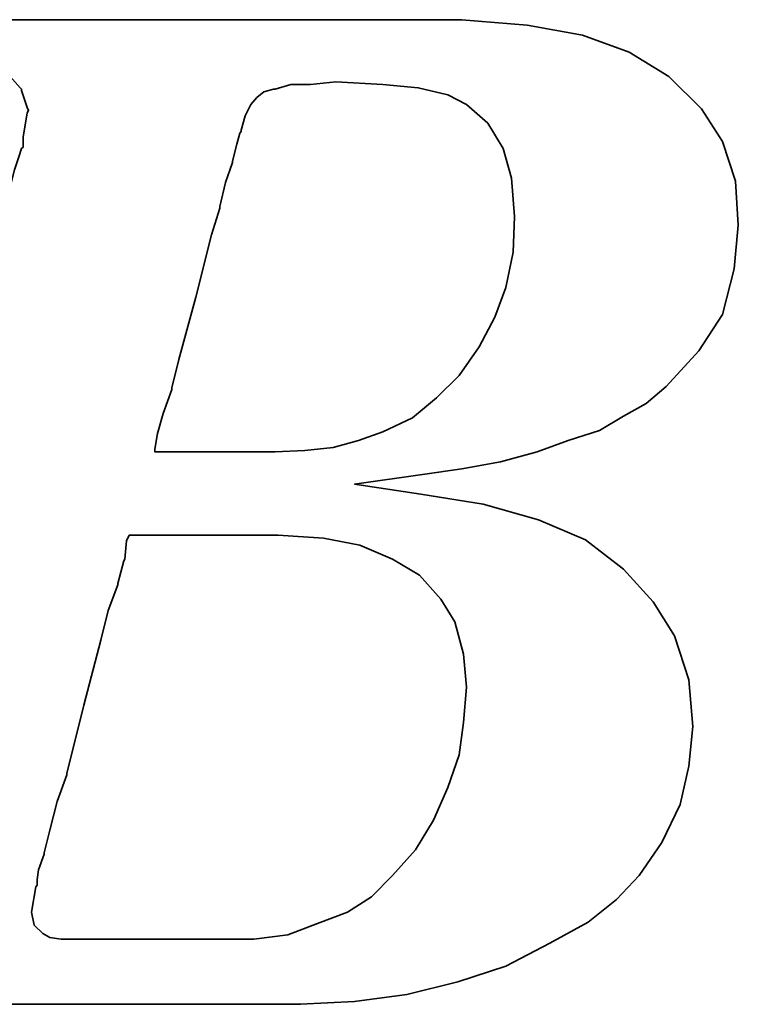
# Model space of a CAD drawing. Header units: inches. Extents: x 6 to 512, y 101 to 384.
# Tile 28 of 47: x 374.73 to 379.85, y 245.7 to 252.72. Entities that reach past the tile are written whole.
import ezdxf

# ---------------------------------------------------------------- set-up
doc = ezdxf.new("R2010")
doc.units = ezdxf.units.IN
doc.layers.add('DIM', color=4, linetype='Continuous')
doc.layers.add('layer 1', color=7, linetype='Continuous')

# ---------------------------------------------------------------- blocks, each defined once
blk = doc.blocks.new('TBI MOTION logo(完整正式版)')
at = {"layer": 'layer 1', "color": 22, "lineweight": 35}
for points, knots in [([(-64.65375, -6.86375), (-64.65375, -6.86375), (-64.84375, -7.29625), (-64.84375, -7.29625), (-64.84375, -7.29625), (-64.84375, -7.29625), (-64.86875, -7.34375), (-64.86875, -7.34375), (-64.86875, -7.34375), (-64.86875, -7.34375), (-64.86875, -7.36875), (-64.86875, -7.36875), (-64.86875, -7.36875), (-64.86875, -7.36875), (-65.15375, -7.65375), (-65.15375, -7.65375), (-65.15375, -7.65375), (-65.15375, -7.65375), (-65.17875, -7.65375), (-65.17875, -7.65375), (-65.17875, -7.65375), (-65.17875, -7.65375), (-65.20375, -7.67875), (-65.20375, -7.67875), (-65.20375, -7.67875), (-65.20375, -7.67875), (-65.58875, -7.87125), (-65.58875, -7.87125), (-65.58875, -7.87125), (-65.58875, -7.87125), (-65.63375, -7.87125), (-65.63375, -7.87125), (-65.63375, -7.87125), (-65.63375, -7.87125), (-65.65875, -7.89375), (-65.65875, -7.89375), (-65.65875, -7.89375), (-65.65875, -7.89375), (-66.09375, -7.94375), (-66.09375, -7.94375), (-66.09375, -7.94375), (-66.09375, -7.94375), (-66.11375, -7.94375), (-66.11375, -7.94375), (-66.11375, -7.94375), (-66.11375, -7.94375), (-66.16375, -7.94375), (-66.16375, -7.94375), (-66.16375, -7.94375), (-66.16375, -7.94375), (-66.30875, -7.94375), (-66.30875, -7.94375), (-66.30875, -7.94375), (-66.30875, -7.94375), (-66.69375, -7.94375), (-66.69375, -7.94375), (-66.69375, -7.94375), (-66.69375, -7.94375), (-67.07375, -7.94375), (-67.07375, -7.94375), (-67.07375, -7.94375), (-67.07375, -7.94375), (-67.12375, -7.94375), (-67.12375, -7.94375), (-67.12375, -7.94375), (-67.12375, -7.94375), (-67.12375, -7.96625), (-67.12375, -7.96625), (-67.12375, -7.96625), (-67.12375, -7.96625), (-67.14875, -7.99125), (-67.14875, -7.99125), (-67.14875, -7.99125), (-67.14875, -7.99125), (-67.24375, -8.34875), (-67.24375, -8.34875), (-67.24375, -8.34875), (-67.24375, -8.34875), (-67.31375, -8.68625), (-67.31375, -8.68625), (-67.31375, -8.68625), (-67.31375, -8.68625), (-67.26875, -8.68625), (-67.26875, -8.68625), (-67.26875, -8.68625), (-67.26875, -8.68625), (-67.07375, -8.68625), (-67.07375, -8.68625), (-67.07375, -8.68625), (-67.07375, -8.68625), (-66.54875, -8.68625), (-66.54875, -8.68625), (-66.54875, -8.68625), (-66.54875, -8.68625), (-65.82625, -8.68625), (-65.82625, -8.68625), (-65.82625, -8.68625), (-65.82625, -8.68625), (-65.01375, -8.68625), (-65.01375, -8.68625), (-65.01375, -8.68625), (-65.01375, -8.68625), (-64.05375, -8.68625), (-64.05375, -8.68625), (-64.05375, -8.68625), (-64.05375, -8.68625), (-62.08375, -8.68625), (-62.08375, -8.68625), (-62.08375, -8.68625), (-62.08375, -8.68625), (-60.06875, -8.68625), (-60.06875, -8.68625), (-60.06875, -8.68625), (-60.06875, -8.68625), (-59.10875, -8.68625), (-59.10875, -8.68625), (-59.10875, -8.68625), (-59.10875, -8.68625), (-58.29375, -8.68625), (-58.29375, -8.68625), (-58.29375, -8.68625), (-58.29375, -8.68625), (-57.57375, -8.68625), (-57.57375, -8.68625), (-57.57375, -8.68625), (-57.57375, -8.68625), (-57.04875, -8.68625), (-57.04875, -8.68625), (-57.04875, -8.68625), (-57.04875, -8.68625), (-56.85375, -8.68625), (-56.85375, -8.68625), (-56.85375, -8.68625), (-56.85375, -8.68625), (-56.70875, -8.68625), (-56.70875, -8.68625), (-56.70875, -8.68625), (-56.70875, -8.68625), (-56.61375, -8.68625), (-56.61375, -8.68625), (-56.61375, -8.68625), (-56.61375, -8.68625), (-56.56875, -8.68625), (-56.56875, -8.68625), (-56.56875, -8.68625), (-56.56875, -8.68625), (-55.65375, -8.63875), (-55.65375, -8.63875), (-55.65375, -8.63875), (-55.65375, -8.63875), (-54.76875, -8.51875), (-54.76875, -8.51875), (-54.76875, -8.51875), (-54.76875, -8.51875), (-53.90375, -8.30375), (-53.90375, -8.30375), (-53.90375, -8.30375), (-53.90375, -8.30375), (-53.08875, -8.03875), (-53.08875, -8.03875), (-53.08875, -8.03875), (-53.08875, -8.03875), (-52.34375, -7.65375), (-52.34375, -7.65375), (-52.34375, -7.65375), (-52.34375, -7.65375), (-51.69875, -7.29625), (-51.69875, -7.29625), (-51.69875, -7.29625), (-51.69875, -7.29625), (-51.21875, -6.91125), (-51.21875, -6.91125), (-51.21875, -6.91125), (-51.21875, -6.91125), (-50.83375, -6.50375), (-50.83375, -6.50375), (-50.83375, -6.50375), (-50.83375, -6.50375), (-50.44875, -5.94875), (-50.44875, -5.94875), (-50.44875, -5.94875), (-50.44875, -5.94875), (-50.13875, -5.30375), (-50.13875, -5.30375), (-50.13875, -5.30375), (-50.13875, -5.30375), (-49.99375, -4.65375), (-49.99375, -4.65375), (-49.99375, -4.65375), (-49.99375, -4.65375), (-49.92375, -3.98375), (-49.92375, -3.98375), (-49.92375, -3.98375), (-49.92375, -3.98375), (-49.99375, -3.19374), (-49.99375, -3.19374), (-49.99375, -3.19374), (-49.99375, -3.19374), (-50.23374, -2.44874), (-50.23374, -2.44874), (-50.23374, -2.44874), (-50.23374, -2.44874), (-50.59375, -1.87374), (-50.59375, -1.87374), (-50.59375, -1.87374), (-50.59375, -1.87374), (-51.09875, -1.31874), (-51.09875, -1.31874), (-51.09875, -1.31874), (-51.09875, -1.31874), (-51.74375, -0.81875), (-51.74375, -0.81875), (-51.74375, -0.81875), (-51.74375, -0.81875), (-52.53875, -0.48125), (-52.53875, -0.48125), (-52.53875, -0.48125), (-52.53875, -0.48125), (-53.47375, -0.21875), (-53.47375, -0.21875), (-53.47375, -0.21875), (-53.47375, -0.21875), (-54.52875, -0.04874), (-54.52875, -0.04874), (-54.52875, -0.04874), (-54.52875, -0.04874), (-55.65375, 0.12125), (-55.65375, 0.12125), (-55.65375, 0.12125), (-55.65375, 0.12125), (-54.50375, 0.28624), (-54.50375, 0.28624), (-54.50375, 0.28624), (-54.50375, 0.28624), (-53.83375, 0.38124), (-53.83375, 0.38124), (-53.83375, 0.38124), (-53.83375, 0.38124), (-53.18375, 0.50125), (-53.18375, 0.50125), (-53.18375, 0.50125), (-53.18375, 0.50125), (-52.55875, 0.66874), (-52.55875, 0.66874), (-52.55875, 0.66874), (-52.55875, 0.66874), (-52.03375, 0.86124), (-52.03375, 0.86124), (-52.03375, 0.86124), (-52.03375, 0.86124), (-51.50374, 1.03124), (-51.50374, 1.03124), (-51.50374, 1.03124), (-51.50374, 1.03124), (-51.09875, 1.27125), (-51.09875, 1.27125), (-51.09875, 1.27125), (-51.09875, 1.27125), (-50.71375, 1.48624), (-50.71375, 1.48624), (-50.71375, 1.48624), (-50.71375, 1.48624), (-50.37625, 1.77625), (-50.37625, 1.77625), (-50.37625, 1.77625), (-50.37625, 1.77625), (-49.82375, 2.37625), (-49.82375, 2.37625), (-49.82375, 2.37625), (-49.82375, 2.37625), (-49.41875, 2.99625), (-49.41875, 2.99625), (-49.41875, 2.99625), (-49.41875, 2.99625), (-49.22375, 3.76625), (-49.22375, 3.76625), (-49.22375, 3.76625), (-49.22375, 3.76625), (-49.15375, 4.50874), (-49.15375, 4.50874), (-49.15375, 4.50874), (-49.15375, 4.50874), (-49.20375, 5.25125), (-49.20375, 5.25125), (-49.20375, 5.25125), (-49.20375, 5.25125), (-49.41875, 5.92625), (-49.41875, 5.92625), (-49.41875, 5.92625), (-49.41875, 5.92625), (-49.77875, 6.47625), (-49.77875, 6.47625), (-49.77875, 6.47625), (-49.77875, 6.47625), (-50.33125, 7.02624), (-50.33125, 7.02624), (-50.33125, 7.02624), (-50.33125, 7.02624), (-51.00125, 7.43625), (-51.00125, 7.43625), (-51.00125, 7.43625), (-51.00125, 7.43625), (-51.79375, 7.72625), (-51.79375, 7.72625), (-51.79375, 7.72625), (-51.79375, 7.72625), (-52.72875, 7.89124), (-52.72875, 7.89124), (-52.72875, 7.89124), (-52.72875, 7.89124), (-53.83375, 7.98625), (-53.83375, 7.98625), (-53.83375, 7.98625), (-53.83375, 7.98625), (-53.92875, 7.98625), (-53.92875, 7.98625), (-53.92875, 7.98625), (-53.92875, 7.98625), (-54.26375, 7.98625), (-54.26375, 7.98625), (-54.26375, 7.98625), (-54.26375, 7.98625), (-54.74375, 7.98625), (-54.74375, 7.98625), (-54.74375, 7.98625), (-54.74375, 7.98625), (-55.36875, 7.98625), (-55.36875, 7.98625), (-55.36875, 7.98625), (-55.36875, 7.98625), (-56.13375, 7.98625), (-56.13375, 7.98625), (-56.13375, 7.98625), (-56.13375, 7.98625), (-56.94875, 7.98625), (-56.94875, 7.98625), (-56.94875, 7.98625), (-56.94875, 7.98625), (-58.77625, 7.98625), (-58.77625, 7.98625), (-58.77625, 7.98625), (-58.77625, 7.98625), (-60.59875, 7.98625), (-60.59875, 7.98625), (-60.59875, 7.98625), (-60.59875, 7.98625), (-61.41375, 7.98625), (-61.41375, 7.98625), (-61.41375, 7.98625), (-61.41375, 7.98625), (-62.17875, 7.98625), (-62.17875, 7.98625), (-62.17875, 7.98625), (-62.17875, 7.98625), (-62.80375, 7.98625), (-62.80375, 7.98625), (-62.80375, 7.98625), (-62.80375, 7.98625), (-63.30625, 7.98625), (-63.30625, 7.98625), (-63.30625, 7.98625), (-63.30625, 7.98625), (-63.57375, 7.98625), (-63.57375, 7.98625), (-63.57375, 7.98625), (-63.57375, 7.98625), (-63.57375, 7.96375), (-63.57375, 7.96375), (-63.57375, 7.96375), (-63.57375, 7.96375), (-63.59875, 7.94125), (-63.59875, 7.94125), (-63.59875, 7.94125), (-63.59875, 7.94125), (-63.69375, 7.55625), (-63.69375, 7.55625), (-63.69375, 7.55625), (-63.69375, 7.55625), (-63.76375, 7.24624), (-63.76375, 7.24624), (-63.76375, 7.24624), (-63.76375, 7.24624), (-63.23875, 7.24624), (-63.23875, 7.24624), (-63.23875, 7.24624), (-63.23875, 7.24624), (-62.75875, 7.24624), (-62.75875, 7.24624), (-62.75875, 7.24624), (-62.75875, 7.24624), (-62.61125, 7.24624), (-62.61125, 7.24624), (-62.61125, 7.24624), (-62.61125, 7.24624), (-62.56625, 7.24624), (-62.56625, 7.24624), (-62.56625, 7.24624), (-62.56625, 7.24624), (-62.22875, 7.24624), (-62.22875, 7.24624), (-62.22875, 7.24624), (-62.22875, 7.24624), (-62.20375, 7.24624), (-62.20375, 7.24624), (-62.20375, 7.24624), (-62.20375, 7.24624), (-62.17875, 7.21875), (-62.17875, 7.21875), (-62.17875, 7.21875), (-62.17875, 7.21875), (-61.96375, 7.17125), (-61.96375, 7.17125), (-61.96375, 7.17125), (-61.96375, 7.17125), (-61.72375, 7.12624), (-61.72375, 7.12624), (-61.72375, 7.12624), (-61.72375, 7.12624), (-61.70375, 7.12624), (-61.70375, 7.12624), (-61.70375, 7.12624), (-61.70375, 7.12624), (-61.55875, 7.07624), (-61.55875, 7.07624), (-61.55875, 7.07624), (-61.55875, 7.07624), (-61.50875, 7.07624), (-61.50875, 7.07624), (-61.50875, 7.07624), (-61.50875, 7.07624), (-61.48375, 7.02624), (-61.48375, 7.02624), (-61.48375, 7.02624), (-61.48375, 7.02624), (-61.31875, 6.83375), (-61.31875, 6.83375), (-61.31875, 6.83375), (-61.31875, 6.83375), (-61.29375, 6.81125), (-61.29375, 6.81125), (-61.29375, 6.81125), (-61.29375, 6.81125), (-61.29375, 6.78625), (-61.29375, 6.78625), (-61.29375, 6.78625), (-61.29375, 6.78625), (-61.19875, 6.50124), (-61.19875, 6.50124), (-61.19875, 6.50124), (-61.19875, 6.50124), (-61.17375, 6.45124), (-61.17375, 6.45124), (-61.17375, 6.45124), (-61.17375, 6.45124), (-61.19875, 6.40625), (-61.19875, 6.40625), (-61.19875, 6.40625), (-61.19875, 6.40625), (-61.26875, 5.99624), (-61.26875, 5.99624), (-61.26875, 5.99624), (-61.26875, 5.99624), (-61.26875, 5.85125), (-61.26875, 5.85125), (-61.26875, 5.85125), (-61.26875, 5.85125), (-61.26875, 5.82625), (-61.26875, 5.82625), (-61.26875, 5.82625), (-61.26875, 5.82625), (-61.29375, 5.80625), (-61.29375, 5.80625), (-61.29375, 5.80625), (-61.29375, 5.80625), (-61.34125, 5.66125), (-61.34125, 5.66125), (-61.34125, 5.66125), (-61.34125, 5.66125), (-61.41375, 5.44625), (-61.41375, 5.44625), (-61.41375, 5.44625), (-61.41375, 5.44625), (-61.48375, 5.15625), (-61.48375, 5.15625), (-61.48375, 5.15625), (-61.48375, 5.15625), (-61.58375, 4.82124), (-61.58375, 4.82124), (-61.58375, 4.82124), (-61.58375, 4.82124), (-61.79875, 4.00375), (-61.79875, 4.00375), (-61.79875, 4.00375), (-61.79875, 4.00375), (-62.05875, 2.99625), (-62.05875, 2.99625), (-62.05875, 2.99625), (-62.05875, 2.99625), (-62.34875, 1.91625), (-62.34875, 1.91625), (-62.34875, 1.91625), (-62.34875, 1.91625), (-62.97375, -0.41124), (-62.97375, -0.41124), (-62.97375, -0.41124), (-62.97375, -0.41124), (-63.59875, -2.75875), (-63.59875, -2.75875), (-63.59875, -2.75875), (-63.59875, -2.75875), (-63.88375, -3.86374), (-63.88375, -3.86374), (-63.88375, -3.86374), (-63.88375, -3.86374), (-64.14875, -4.82374), (-64.14875, -4.82374), (-64.14875, -4.82374), (-64.14875, -4.82374), (-64.36375, -5.64125), (-64.36375, -5.64125), (-64.36375, -5.64125), (-64.36375, -5.64125), (-64.43625, -5.97625), (-64.43625, -5.97625), (-64.43625, -5.97625), (-64.43625, -5.97625), (-64.50875, -6.28625), (-64.50875, -6.28625), (-64.50875, -6.28625), (-64.50875, -6.28625), (-64.50875, -6.30875), (-64.50875, -6.30875), (-64.50875, -6.30875), (-64.50875, -6.30875), (-64.57875, -6.50375), (-64.57875, -6.50375), (-64.57875, -6.50375), (-64.57875, -6.50375), (-64.62875, -6.69625), (-64.62875, -6.69625), (-64.62875, -6.69625), (-64.62875, -6.69625), (-64.62875, -6.76875), (-64.62875, -6.76875), (-64.62875, -6.76875), (-64.62875, -6.76875), (-64.62875, -6.81375), (-64.62875, -6.81375), (-64.62875, -6.81375), (-64.62875, -6.81375), (-64.62875, -6.83875), (-64.62875, -6.83875), (-64.62875, -6.83875), (-64.62875, -6.83875), (-64.65375, -6.86375), (-64.65375, -6.86375)], [0, 0, 0, 0, 0.00719424, 0.00719424, 0.00719424, 0.00719424, 0.01438849, 0.01438849, 0.01438849, 0.01438849, 0.02158273, 0.02158273, 0.02158273, 0.02158273, 0.02877698, 0.02877698, 0.02877698, 0.02877698, 0.03597122, 0.03597122, 0.03597122, 0.03597122, 0.04316547, 0.04316547, 0.04316547, 0.04316547, 0.05035971, 0.05035971, 0.05035971, 0.05035971, 0.05755396, 0.05755396, 0.05755396, 0.05755396, 0.0647482, 0.0647482, 0.0647482, 0.0647482, 0.07194245, 0.07194245, 0.07194245, 0.07194245, 0.07913669, 0.07913669, 0.07913669, 0.07913669, 0.08633094, 0.08633094, 0.08633094, 0.08633094, 0.09352518, 0.09352518, 0.09352518, 0.09352518, 0.10071942, 0.10071942, 0.10071942, 0.10071942, 0.10791367, 0.10791367, 0.10791367, 0.10791367, 0.11510791, 0.11510791, 0.11510791, 0.11510791, 0.12230216, 0.12230216, 0.12230216, 0.12230216, 0.1294964, 0.1294964, 0.1294964, 0.1294964, 0.13669065, 0.13669065, 0.13669065, 0.13669065, 0.14388489, 0.14388489, 0.14388489, 0.14388489, 0.15107914, 0.15107914, 0.15107914, 0.15107914, 0.15827338, 0.15827338, 0.15827338, 0.15827338, 0.16546763, 0.16546763, 0.16546763, 0.16546763, 0.17266187, 0.17266187, 0.17266187, 0.17266187, 0.17985612, 0.17985612, 0.17985612, 0.17985612, 0.18705036, 0.18705036, 0.18705036, 0.18705036, 0.1942446, 0.1942446, 0.1942446, 0.1942446, 0.20143885, 0.20143885, 0.20143885, 0.20143885, 0.20863309, 0.20863309, 0.20863309, 0.20863309, 0.21582734, 0.21582734, 0.21582734, 0.21582734, 0.22302158, 0.22302158, 0.22302158, 0.22302158, 0.23021583, 0.23021583, 0.23021583, 0.23021583, 0.23741007, 0.23741007, 0.23741007, 0.23741007, 0.24460432, 0.24460432, 0.24460432, 0.24460432, 0.25179856, 0.25179856, 0.25179856, 0.25179856, 0.25899281, 0.25899281, 0.25899281, 0.25899281, 0.26618705, 0.26618705, 0.26618705, 0.26618705, 0.27338129, 0.27338129, 0.27338129, 0.27338129, 0.28057554, 0.28057554, 0.28057554, 0.28057554, 0.28776978, 0.28776978, 0.28776978, 0.28776978, 0.29496403, 0.29496403, 0.29496403, 0.29496403, 0.30215827, 0.30215827, 0.30215827, 0.30215827, 0.30935252, 0.30935252, 0.30935252, 0.30935252, 0.31654676, 0.31654676, 0.31654676, 0.31654676, 0.32374101, 0.32374101, 0.32374101, 0.32374101, 0.33093525, 0.33093525, 0.33093525, 0.33093525, 0.3381295, 0.3381295, 0.3381295, 0.3381295, 0.34532374, 0.34532374, 0.34532374, 0.34532374, 0.35251799, 0.35251799, 0.35251799, 0.35251799, 0.35971223, 0.35971223, 0.35971223, 0.35971223, 0.36690647, 0.36690647, 0.36690647, 0.36690647, 0.37410072, 0.37410072, 0.37410072, 0.37410072, 0.38129496, 0.38129496, 0.38129496, 0.38129496, 0.38848921, 0.38848921, 0.38848921, 0.38848921, 0.39568345, 0.39568345, 0.39568345, 0.39568345, 0.4028777, 0.4028777, 0.4028777, 0.4028777, 0.41007194, 0.41007194, 0.41007194, 0.41007194, 0.41726619, 0.41726619, 0.41726619, 0.41726619, 0.42446043, 0.42446043, 0.42446043, 0.42446043, 0.43165468, 0.43165468, 0.43165468, 0.43165468, 0.43884892, 0.43884892, 0.43884892, 0.43884892, 0.44604317, 0.44604317, 0.44604317, 0.44604317, 0.45323741, 0.45323741, 0.45323741, 0.45323741, 0.46043165, 0.46043165, 0.46043165, 0.46043165, 0.4676259, 0.4676259, 0.4676259, 0.4676259, 0.47482014, 0.47482014, 0.47482014, 0.47482014, 0.48201439, 0.48201439, 0.48201439, 0.48201439, 0.48920863, 0.48920863, 0.48920863, 0.48920863, 0.49640288, 0.49640288, 0.49640288, 0.49640288, 0.50359712, 0.50359712, 0.50359712, 0.50359712, 0.51079137, 0.51079137, 0.51079137, 0.51079137, 0.51798561, 0.51798561, 0.51798561, 0.51798561, 0.52517986, 0.52517986, 0.52517986, 0.52517986, 0.5323741, 0.5323741, 0.5323741, 0.5323741, 0.53956835, 0.53956835, 0.53956835, 0.53956835, 0.54676259, 0.54676259, 0.54676259, 0.54676259, 0.55395683, 0.55395683, 0.55395683, 0.55395683, 0.56115108, 0.56115108, 0.56115108, 0.56115108, 0.56834532, 0.56834532, 0.56834532, 0.56834532, 0.57553957, 0.57553957, 0.57553957, 0.57553957, 0.58273381, 0.58273381, 0.58273381, 0.58273381, 0.58992806, 0.58992806, 0.58992806, 0.58992806, 0.5971223, 0.5971223, 0.5971223, 0.5971223, 0.60431655, 0.60431655, 0.60431655, 0.60431655, 0.61151079, 0.61151079, 0.61151079, 0.61151079, 0.61870504, 0.61870504, 0.61870504, 0.61870504, 0.62589928, 0.62589928, 0.62589928, 0.62589928, 0.63309353, 0.63309353, 0.63309353, 0.63309353, 0.64028777, 0.64028777, 0.64028777, 0.64028777, 0.64748201, 0.64748201, 0.64748201, 0.64748201, 0.65467626, 0.65467626, 0.65467626, 0.65467626, 0.6618705, 0.6618705, 0.6618705, 0.6618705, 0.66906475, 0.66906475, 0.66906475, 0.66906475, 0.67625899, 0.67625899, 0.67625899, 0.67625899, 0.68345324, 0.68345324, 0.68345324, 0.68345324, 0.69064748, 0.69064748, 0.69064748, 0.69064748, 0.69784173, 0.69784173, 0.69784173, 0.69784173, 0.70503597, 0.70503597, 0.70503597, 0.70503597, 0.71223022, 0.71223022, 0.71223022, 0.71223022, 0.71942446, 0.71942446, 0.71942446, 0.71942446, 0.72661871, 0.72661871, 0.72661871, 0.72661871, 0.73381295, 0.73381295, 0.73381295, 0.73381295, 0.74100719, 0.74100719, 0.74100719, 0.74100719, 0.74820144, 0.74820144, 0.74820144, 0.74820144, 0.75539568, 0.75539568, 0.75539568, 0.75539568, 0.76258993, 0.76258993, 0.76258993, 0.76258993, 0.76978417, 0.76978417, 0.76978417, 0.76978417, 0.77697842, 0.77697842, 0.77697842, 0.77697842, 0.78417266, 0.78417266, 0.78417266, 0.78417266, 0.79136691, 0.79136691, 0.79136691, 0.79136691, 0.79856115, 0.79856115, 0.79856115, 0.79856115, 0.8057554, 0.8057554, 0.8057554, 0.8057554, 0.81294964, 0.81294964, 0.81294964, 0.81294964, 0.82014388, 0.82014388, 0.82014388, 0.82014388, 0.82733813, 0.82733813, 0.82733813, 0.82733813, 0.83453237, 0.83453237, 0.83453237, 0.83453237, 0.84172662, 0.84172662, 0.84172662, 0.84172662, 0.84892086, 0.84892086, 0.84892086, 0.84892086, 0.85611511, 0.85611511, 0.85611511, 0.85611511, 0.86330935, 0.86330935, 0.86330935, 0.86330935, 0.8705036, 0.8705036, 0.8705036, 0.8705036, 0.87769784, 0.87769784, 0.87769784, 0.87769784, 0.88489209, 0.88489209, 0.88489209, 0.88489209, 0.89208633, 0.89208633, 0.89208633, 0.89208633, 0.89928058, 0.89928058, 0.89928058, 0.89928058, 0.90647482, 0.90647482, 0.90647482, 0.90647482, 0.91366906, 0.91366906, 0.91366906, 0.91366906, 0.92086331, 0.92086331, 0.92086331, 0.92086331, 0.92805755, 0.92805755, 0.92805755, 0.92805755, 0.9352518, 0.9352518, 0.9352518, 0.9352518, 0.94244604, 0.94244604, 0.94244604, 0.94244604, 0.94964029, 0.94964029, 0.94964029, 0.94964029, 0.95683453, 0.95683453, 0.95683453, 0.95683453, 0.96402878, 0.96402878, 0.96402878, 0.96402878, 0.97122302, 0.97122302, 0.97122302, 0.97122302, 0.97841727, 0.97841727, 0.97841727, 0.97841727, 0.98561151, 0.98561151, 0.98561151, 0.98561151, 0.99280576, 0.99280576, 0.99280576, 0.99280576, 1, 1, 1, 1]), ([(-57.50375, 6.35625), (-57.50375, 6.35625), (-57.57375, 6.11625), (-57.57375, 6.11625), (-57.57375, 6.11625), (-57.57375, 6.11625), (-57.57375, 6.09125), (-57.57375, 6.09125), (-57.57375, 6.09125), (-57.57375, 6.09125), (-57.59875, 6.06625), (-57.59875, 6.06625), (-57.59875, 6.06625), (-57.59875, 6.06625), (-57.64875, 5.87625), (-57.64875, 5.87625), (-57.64875, 5.87625), (-57.64875, 5.87625), (-57.71875, 5.58875), (-57.71875, 5.58875), (-57.71875, 5.58875), (-57.71875, 5.58875), (-57.71875, 5.56625), (-57.71875, 5.56625), (-57.71875, 5.56625), (-57.71875, 5.56625), (-57.83875, 5.23125), (-57.83875, 5.23125), (-57.83875, 5.23125), (-57.83875, 5.23125), (-57.93625, 4.82124), (-57.93625, 4.82124), (-57.93625, 4.82124), (-57.93625, 4.82124), (-57.93625, 4.79624), (-57.93625, 4.79624), (-57.93625, 4.79624), (-57.93625, 4.79624), (-58.07875, 4.34125), (-58.07875, 4.34125), (-58.07875, 4.34125), (-58.07875, 4.34125), (-58.34375, 3.28625), (-58.34375, 3.28625), (-58.34375, 3.28625), (-58.34375, 3.28625), (-58.62875, 2.23124), (-58.62875, 2.23124), (-58.62875, 2.23124), (-58.62875, 2.23124), (-58.74875, 1.75125), (-58.74875, 1.75125), (-58.74875, 1.75125), (-58.74875, 1.75125), (-58.74875, 1.72625), (-58.74875, 1.72625), (-58.74875, 1.72625), (-58.74875, 1.72625), (-58.89375, 1.31625), (-58.89375, 1.31625), (-58.89375, 1.31625), (-58.89375, 1.31625), (-58.98875, 0.98124), (-58.98875, 0.98124), (-58.98875, 0.98124), (-58.98875, 0.98124), (-59.03875, 0.71625), (-59.03875, 0.71625), (-59.03875, 0.71625), (-59.03875, 0.71625), (-59.03875, 0.66874), (-59.03875, 0.66874), (-59.03875, 0.66874), (-59.03875, 0.66874), (-58.91875, 0.66874), (-58.91875, 0.66874), (-58.91875, 0.66874), (-58.91875, 0.66874), (-58.53375, 0.66874), (-58.53375, 0.66874), (-58.53375, 0.66874), (-58.53375, 0.66874), (-58.10375, 0.66874), (-58.10375, 0.66874), (-58.10375, 0.66874), (-58.10375, 0.66874), (-57.66875, 0.66874), (-57.66875, 0.66874), (-57.66875, 0.66874), (-57.66875, 0.66874), (-57.33375, 0.66874), (-57.33375, 0.66874), (-57.33375, 0.66874), (-57.33375, 0.66874), (-57.09375, 0.66874), (-57.09375, 0.66874), (-57.09375, 0.66874), (-57.09375, 0.66874), (-56.99875, 0.66874), (-56.99875, 0.66874), (-56.99875, 0.66874), (-56.99875, 0.66874), (-56.49375, 0.69374), (-56.49375, 0.69374), (-56.49375, 0.69374), (-56.49375, 0.69374), (-56.01375, 0.74374), (-56.01375, 0.74374), (-56.01375, 0.74374), (-56.01375, 0.74374), (-55.58375, 0.86124), (-55.58375, 0.86124), (-55.58375, 0.86124), (-55.58375, 0.86124), (-55.17375, 1.00624), (-55.17375, 1.00624), (-55.17375, 1.00624), (-55.17375, 1.00624), (-54.67375, 1.24625), (-54.67375, 1.24625), (-54.67375, 1.24625), (-54.67375, 1.24625), (-54.26375, 1.58124), (-54.26375, 1.58124), (-54.26375, 1.58124), (-54.26375, 1.58124), (-53.87875, 1.96374), (-53.87875, 1.96374), (-53.87875, 1.96374), (-53.87875, 1.96374), (-53.54375, 2.44625), (-53.54375, 2.44625), (-53.54375, 2.44625), (-53.54375, 2.44625), (-53.27875, 2.95125), (-53.27875, 2.95125), (-53.27875, 2.95125), (-53.27875, 2.95125), (-53.08875, 3.45124), (-53.08875, 3.45124), (-53.08875, 3.45124), (-53.08875, 3.45124), (-52.96875, 4.05124), (-52.96875, 4.05124), (-52.96875, 4.05124), (-52.96875, 4.05124), (-52.94375, 4.65125), (-52.94375, 4.65125), (-52.94375, 4.65125), (-52.94375, 4.65125), (-52.99375, 5.30125), (-52.99375, 5.30125), (-52.99375, 5.30125), (-52.99375, 5.30125), (-53.13875, 5.80625), (-53.13875, 5.80625), (-53.13875, 5.80625), (-53.13875, 5.80625), (-53.39875, 6.23625), (-53.39875, 6.23625), (-53.39875, 6.23625), (-53.39875, 6.23625), (-53.75875, 6.54875), (-53.75875, 6.54875), (-53.75875, 6.54875), (-53.75875, 6.54875), (-54.07375, 6.71625), (-54.07375, 6.71625), (-54.07375, 6.71625), (-54.07375, 6.71625), (-54.57375, 6.83375), (-54.57375, 6.83375), (-54.57375, 6.83375), (-54.57375, 6.83375), (-55.17375, 6.88625), (-55.17375, 6.88625), (-55.17375, 6.88625), (-55.17375, 6.88625), (-55.96875, 6.93125), (-55.96875, 6.93125), (-55.96875, 6.93125), (-55.96875, 6.93125), (-56.39875, 6.88625), (-56.39875, 6.88625), (-56.39875, 6.88625), (-56.39875, 6.88625), (-56.42125, 6.88625), (-56.42125, 6.88625), (-56.42125, 6.88625), (-56.42125, 6.88625), (-56.73375, 6.88625), (-56.73375, 6.88625), (-56.73375, 6.88625), (-56.73375, 6.88625), (-56.99875, 6.81125), (-56.99875, 6.81125), (-56.99875, 6.81125), (-56.99875, 6.81125), (-57.02375, 6.81125), (-57.02375, 6.81125), (-57.02375, 6.81125), (-57.02375, 6.81125), (-57.18875, 6.76625), (-57.18875, 6.76625), (-57.18875, 6.76625), (-57.18875, 6.76625), (-57.30875, 6.66625), (-57.30875, 6.66625), (-57.30875, 6.66625), (-57.30875, 6.66625), (-57.40875, 6.54875), (-57.40875, 6.54875), (-57.40875, 6.54875), (-57.40875, 6.54875), (-57.50375, 6.35625), (-57.50375, 6.35625)], [0, 0, 0, 0, 0.01851852, 0.01851852, 0.01851852, 0.01851852, 0.03703704, 0.03703704, 0.03703704, 0.03703704, 0.05555556, 0.05555556, 0.05555556, 0.05555556, 0.07407407, 0.07407407, 0.07407407, 0.07407407, 0.09259259, 0.09259259, 0.09259259, 0.09259259, 0.11111111, 0.11111111, 0.11111111, 0.11111111, 0.12962963, 0.12962963, 0.12962963, 0.12962963, 0.14814815, 0.14814815, 0.14814815, 0.14814815, 0.16666667, 0.16666667, 0.16666667, 0.16666667, 0.18518519, 0.18518519, 0.18518519, 0.18518519, 0.2037037, 0.2037037, 0.2037037, 0.2037037, 0.22222222, 0.22222222, 0.22222222, 0.22222222, 0.24074074, 0.24074074, 0.24074074, 0.24074074, 0.25925926, 0.25925926, 0.25925926, 0.25925926, 0.27777778, 0.27777778, 0.27777778, 0.27777778, 0.2962963, 0.2962963, 0.2962963, 0.2962963, 0.31481481, 0.31481481, 0.31481481, 0.31481481, 0.33333333, 0.33333333, 0.33333333, 0.33333333, 0.35185185, 0.35185185, 0.35185185, 0.35185185, 0.37037037, 0.37037037, 0.37037037, 0.37037037, 0.38888889, 0.38888889, 0.38888889, 0.38888889, 0.40740741, 0.40740741, 0.40740741, 0.40740741, 0.42592593, 0.42592593, 0.42592593, 0.42592593, 0.44444444, 0.44444444, 0.44444444, 0.44444444, 0.46296296, 0.46296296, 0.46296296, 0.46296296, 0.48148148, 0.48148148, 0.48148148, 0.48148148, 0.5, 0.5, 0.5, 0.5, 0.51851852, 0.51851852, 0.51851852, 0.51851852, 0.53703704, 0.53703704, 0.53703704, 0.53703704, 0.55555556, 0.55555556, 0.55555556, 0.55555556, 0.57407407, 0.57407407, 0.57407407, 0.57407407, 0.59259259, 0.59259259, 0.59259259, 0.59259259, 0.61111111, 0.61111111, 0.61111111, 0.61111111, 0.62962963, 0.62962963, 0.62962963, 0.62962963, 0.64814815, 0.64814815, 0.64814815, 0.64814815, 0.66666667, 0.66666667, 0.66666667, 0.66666667, 0.68518519, 0.68518519, 0.68518519, 0.68518519, 0.7037037, 0.7037037, 0.7037037, 0.7037037, 0.72222222, 0.72222222, 0.72222222, 0.72222222, 0.74074074, 0.74074074, 0.74074074, 0.74074074, 0.75925926, 0.75925926, 0.75925926, 0.75925926, 0.77777778, 0.77777778, 0.77777778, 0.77777778, 0.7962963, 0.7962963, 0.7962963, 0.7962963, 0.81481481, 0.81481481, 0.81481481, 0.81481481, 0.83333333, 0.83333333, 0.83333333, 0.83333333, 0.85185185, 0.85185185, 0.85185185, 0.85185185, 0.87037037, 0.87037037, 0.87037037, 0.87037037, 0.88888889, 0.88888889, 0.88888889, 0.88888889, 0.90740741, 0.90740741, 0.90740741, 0.90740741, 0.92592593, 0.92592593, 0.92592593, 0.92592593, 0.94444444, 0.94444444, 0.94444444, 0.94444444, 0.96296296, 0.96296296, 0.96296296, 0.96296296, 0.98148148, 0.98148148, 0.98148148, 0.98148148, 1, 1, 1, 1]), ([(-61.03125, -6.57375), (-61.03125, -6.57375), (-61.03125, -6.67125), (-61.03125, -6.67125), (-61.03125, -6.67125), (-61.03125, -6.67125), (-61.05375, -6.69625), (-61.05375, -6.69625), (-61.05375, -6.69625), (-61.05375, -6.69625), (-61.12375, -7.12875), (-61.12375, -7.12875), (-61.12375, -7.12875), (-61.12375, -7.12875), (-61.07875, -7.34375), (-61.07875, -7.34375), (-61.07875, -7.34375), (-61.07875, -7.34375), (-60.93375, -7.48875), (-60.93375, -7.48875), (-60.93375, -7.48875), (-60.93375, -7.48875), (-60.81375, -7.55625), (-60.81375, -7.55625), (-60.81375, -7.55625), (-60.81375, -7.55625), (-60.62375, -7.58375), (-60.62375, -7.58375), (-60.62375, -7.58375), (-60.62375, -7.58375), (-60.30875, -7.58375), (-60.30875, -7.58375), (-60.30875, -7.58375), (-60.30875, -7.58375), (-59.97375, -7.58375), (-59.97375, -7.58375), (-59.97375, -7.58375), (-59.97375, -7.58375), (-59.87875, -7.58375), (-59.87875, -7.58375), (-59.87875, -7.58375), (-59.87875, -7.58375), (-59.63625, -7.58375), (-59.63625, -7.58375), (-59.63625, -7.58375), (-59.63625, -7.58375), (-58.96875, -7.58375), (-58.96875, -7.58375), (-58.96875, -7.58375), (-58.96875, -7.58375), (-58.29375, -7.58375), (-58.29375, -7.58375), (-58.29375, -7.58375), (-58.29375, -7.58375), (-58.05375, -7.58375), (-58.05375, -7.58375), (-58.05375, -7.58375), (-58.05375, -7.58375), (-57.98375, -7.58375), (-57.98375, -7.58375), (-57.98375, -7.58375), (-57.98375, -7.58375), (-57.35875, -7.58375), (-57.35875, -7.58375), (-57.35875, -7.58375), (-57.35875, -7.58375), (-56.78375, -7.50875), (-56.78375, -7.50875), (-56.78375, -7.50875), (-56.78375, -7.50875), (-56.27875, -7.31875), (-56.27875, -7.31875), (-56.27875, -7.31875), (-56.27875, -7.31875), (-55.77375, -7.12875), (-55.77375, -7.12875), (-55.77375, -7.12875), (-55.77375, -7.12875), (-55.36875, -6.86375), (-55.36875, -6.86375), (-55.36875, -6.86375), (-55.36875, -6.86375), (-55.00875, -6.50375), (-55.00875, -6.50375), (-55.00875, -6.50375), (-55.00875, -6.50375), (-54.62375, -6.06875), (-54.62375, -6.06875), (-54.62375, -6.06875), (-54.62375, -6.06875), (-54.31375, -5.56875), (-54.31375, -5.56875), (-54.31375, -5.56875), (-54.31375, -5.56875), (-54.07375, -5.01625), (-54.07375, -5.01625), (-54.07375, -5.01625), (-54.07375, -5.01625), (-53.87875, -4.46374), (-53.87875, -4.46374), (-53.87875, -4.46374), (-53.87875, -4.46374), (-53.80875, -3.91375), (-53.80875, -3.91375), (-53.80875, -3.91375), (-53.80875, -3.91375), (-53.75875, -3.31375), (-53.75875, -3.31375), (-53.75875, -3.31375), (-53.75875, -3.31375), (-53.80875, -2.75875), (-53.80875, -2.75875), (-53.80875, -2.75875), (-53.80875, -2.75875), (-53.95375, -2.20875), (-53.95375, -2.20875), (-53.95375, -2.20875), (-53.95375, -2.20875), (-54.19375, -1.82625), (-54.19375, -1.82625), (-54.19375, -1.82625), (-54.19375, -1.82625), (-54.55375, -1.41875), (-54.55375, -1.41875), (-54.55375, -1.41875), (-54.55375, -1.41875), (-55.00875, -1.15125), (-55.00875, -1.15125), (-55.00875, -1.15125), (-55.00875, -1.15125), (-55.56125, -0.91375), (-55.56125, -0.91375), (-55.56125, -0.91375), (-55.56125, -0.91375), (-56.18125, -0.79375), (-56.18125, -0.79375), (-56.18125, -0.79375), (-56.18125, -0.79375), (-56.94875, -0.74374), (-56.94875, -0.74374), (-56.94875, -0.74374), (-56.94875, -0.74374), (-56.99875, -0.74374), (-56.99875, -0.74374), (-56.99875, -0.74374), (-56.99875, -0.74374), (-57.09375, -0.74374), (-57.09375, -0.74374), (-57.09375, -0.74374), (-57.09375, -0.74374), (-57.38375, -0.74374), (-57.38375, -0.74374), (-57.38375, -0.74374), (-57.38375, -0.74374), (-57.76875, -0.74374), (-57.76875, -0.74374), (-57.76875, -0.74374), (-57.76875, -0.74374), (-58.24625, -0.74374), (-58.24625, -0.74374), (-58.24625, -0.74374), (-58.24625, -0.74374), (-58.72875, -0.74374), (-58.72875, -0.74374), (-58.72875, -0.74374), (-58.72875, -0.74374), (-59.20875, -0.74374), (-59.20875, -0.74374), (-59.20875, -0.74374), (-59.20875, -0.74374), (-59.46875, -0.74374), (-59.46875, -0.74374), (-59.46875, -0.74374), (-59.46875, -0.74374), (-59.51625, -0.83875), (-59.51625, -0.83875), (-59.51625, -0.83875), (-59.51625, -0.83875), (-59.54375, -1.15125), (-59.54375, -1.15125), (-59.54375, -1.15125), (-59.54375, -1.15125), (-59.56375, -1.17874), (-59.56375, -1.17874), (-59.56375, -1.17874), (-59.56375, -1.17874), (-59.66375, -1.55875), (-59.66375, -1.55875), (-59.66375, -1.55875), (-59.66375, -1.55875), (-59.66375, -1.58375), (-59.66375, -1.58375), (-59.66375, -1.58375), (-59.66375, -1.58375), (-59.82875, -2.01874), (-59.82875, -2.01874), (-59.82875, -2.01874), (-59.82875, -2.01874), (-59.94875, -2.52125), (-59.94875, -2.52125), (-59.94875, -2.52125), (-59.94875, -2.52125), (-60.23875, -3.62375), (-60.23875, -3.62375), (-60.23875, -3.62375), (-60.23875, -3.62375), (-60.52375, -4.77624), (-60.52375, -4.77624), (-60.52375, -4.77624), (-60.52375, -4.77624), (-60.52375, -4.79874), (-60.52375, -4.79874), (-60.52375, -4.79874), (-60.52375, -4.79874), (-60.69125, -5.25375), (-60.69125, -5.25375), (-60.69125, -5.25375), (-60.69125, -5.25375), (-60.81375, -5.73625), (-60.81375, -5.73625), (-60.81375, -5.73625), (-60.81375, -5.73625), (-60.90875, -6.11875), (-60.90875, -6.11875), (-60.90875, -6.11875), (-60.90875, -6.11875), (-60.90875, -6.14375), (-60.90875, -6.14375), (-60.90875, -6.14375), (-60.90875, -6.14375), (-61.00375, -6.40875), (-61.00375, -6.40875), (-61.00375, -6.40875), (-61.00375, -6.40875), (-61.03125, -6.57375), (-61.03125, -6.57375)], [0, 0, 0, 0, 0.01694915, 0.01694915, 0.01694915, 0.01694915, 0.03389831, 0.03389831, 0.03389831, 0.03389831, 0.05084746, 0.05084746, 0.05084746, 0.05084746, 0.06779661, 0.06779661, 0.06779661, 0.06779661, 0.08474576, 0.08474576, 0.08474576, 0.08474576, 0.10169492, 0.10169492, 0.10169492, 0.10169492, 0.11864407, 0.11864407, 0.11864407, 0.11864407, 0.13559322, 0.13559322, 0.13559322, 0.13559322, 0.15254237, 0.15254237, 0.15254237, 0.15254237, 0.16949153, 0.16949153, 0.16949153, 0.16949153, 0.18644068, 0.18644068, 0.18644068, 0.18644068, 0.20338983, 0.20338983, 0.20338983, 0.20338983, 0.22033898, 0.22033898, 0.22033898, 0.22033898, 0.23728814, 0.23728814, 0.23728814, 0.23728814, 0.25423729, 0.25423729, 0.25423729, 0.25423729, 0.27118644, 0.27118644, 0.27118644, 0.27118644, 0.28813559, 0.28813559, 0.28813559, 0.28813559, 0.30508475, 0.30508475, 0.30508475, 0.30508475, 0.3220339, 0.3220339, 0.3220339, 0.3220339, 0.33898305, 0.33898305, 0.33898305, 0.33898305, 0.3559322, 0.3559322, 0.3559322, 0.3559322, 0.37288136, 0.37288136, 0.37288136, 0.37288136, 0.38983051, 0.38983051, 0.38983051, 0.38983051, 0.40677966, 0.40677966, 0.40677966, 0.40677966, 0.42372881, 0.42372881, 0.42372881, 0.42372881, 0.44067797, 0.44067797, 0.44067797, 0.44067797, 0.45762712, 0.45762712, 0.45762712, 0.45762712, 0.47457627, 0.47457627, 0.47457627, 0.47457627, 0.49152542, 0.49152542, 0.49152542, 0.49152542, 0.50847458, 0.50847458, 0.50847458, 0.50847458, 0.52542373, 0.52542373, 0.52542373, 0.52542373, 0.54237288, 0.54237288, 0.54237288, 0.54237288, 0.55932203, 0.55932203, 0.55932203, 0.55932203, 0.57627119, 0.57627119, 0.57627119, 0.57627119, 0.59322034, 0.59322034, 0.59322034, 0.59322034, 0.61016949, 0.61016949, 0.61016949, 0.61016949, 0.62711864, 0.62711864, 0.62711864, 0.62711864, 0.6440678, 0.6440678, 0.6440678, 0.6440678, 0.66101695, 0.66101695, 0.66101695, 0.66101695, 0.6779661, 0.6779661, 0.6779661, 0.6779661, 0.69491525, 0.69491525, 0.69491525, 0.69491525, 0.71186441, 0.71186441, 0.71186441, 0.71186441, 0.72881356, 0.72881356, 0.72881356, 0.72881356, 0.74576271, 0.74576271, 0.74576271, 0.74576271, 0.76271186, 0.76271186, 0.76271186, 0.76271186, 0.77966102, 0.77966102, 0.77966102, 0.77966102, 0.79661017, 0.79661017, 0.79661017, 0.79661017, 0.81355932, 0.81355932, 0.81355932, 0.81355932, 0.83050847, 0.83050847, 0.83050847, 0.83050847, 0.84745763, 0.84745763, 0.84745763, 0.84745763, 0.86440678, 0.86440678, 0.86440678, 0.86440678, 0.88135593, 0.88135593, 0.88135593, 0.88135593, 0.89830508, 0.89830508, 0.89830508, 0.89830508, 0.91525424, 0.91525424, 0.91525424, 0.91525424, 0.93220339, 0.93220339, 0.93220339, 0.93220339, 0.94915254, 0.94915254, 0.94915254, 0.94915254, 0.96610169, 0.96610169, 0.96610169, 0.96610169, 0.98305085, 0.98305085, 0.98305085, 0.98305085, 1, 1, 1, 1])]:
    blk.add_open_spline(points, degree=3, knots=knots, dxfattribs=at)

msp = doc.modelspace()

# ---------------------------------------------------------------- block references
at = {"layer": 'DIM', "xscale": 0.4210712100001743, "yscale": 0.421071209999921, "zscale": 0.4210712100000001}
msp.add_blockref('TBI MOTION logo(完整正式版)', (400.5514, 249.3617), dxfattribs=at)

doc.saveas('drawing.dxf')
